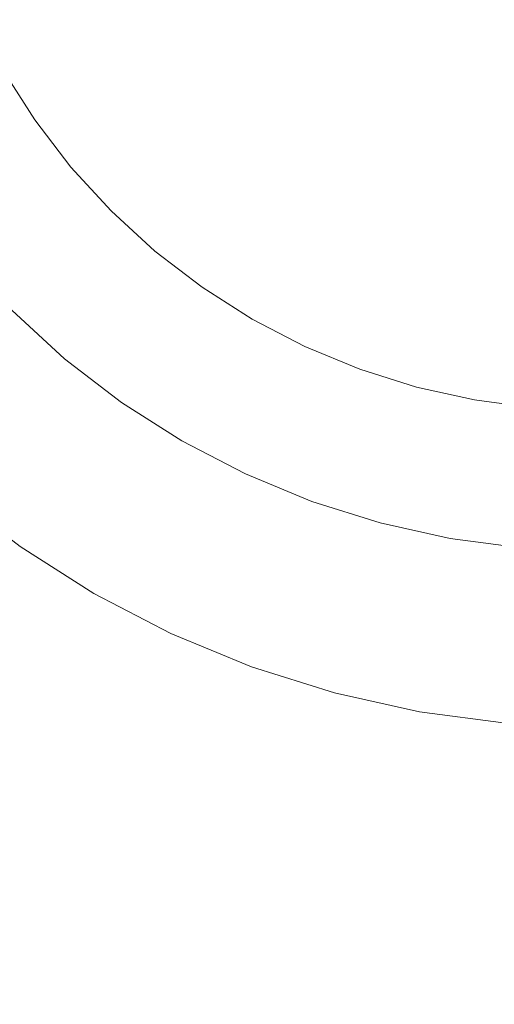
# Model space of a CAD drawing. Header units: millimetres. Extents: x -148 to 148, y -92 to 92.
# Tile 40 of 49: x 81.96 to 88.62, y 46.11 to 59.93. Entities that reach past the tile are written whole.
import ezdxf

# ---------------------------------------------------------------- set-up
doc = ezdxf.new("R2010")
doc.units = ezdxf.units.MM
doc.header["$LTSCALE"] = 25.4
doc.layers.add('Lighting-Moving Light', color=7, linetype='Continuous', lineweight=5, true_color=0x000000)

# ---------------------------------------------------------------- blocks, each defined once
blk = doc.blocks.new('Group-1')
at = {"layer": 'Lighting-Moving Light', "color": 7, "linetype": 'Continuous', "lineweight": 5, "transparency": 33554687}
for points in [[(-1905.589, -1205.846, -16.5), (-2119.658, -1205.846, -16.5), (-2119.658, -1379.915, -16.5), (-1905.589, -1379.915, -16.5)], [(-2116.123, -1209.38, -108.466), (-1909.124, -1209.38, -108.466), (-1909.124, -1376.38, -108.466), (-2116.123, -1376.38, -108.466)]]:
    blk.add_3dface(points, dxfattribs=at)
for points, invisible_edges in [([(-1935.312, -1234.797, -16.465), (-1935.779, -1233.669, -16.465), (-1936.146, -1232.504, -16.465), (-1922.623, -1228.88, -16.465)], 12), ([(-1934.092, -1236.91, -16.465), (-1934.748, -1235.88, -16.465), (-1935.312, -1234.797, -16.465), (-1922.623, -1228.88, -16.465)], 12), ([(-1932.523, -1238.78, -16.465), (-1933.348, -1237.879, -16.465), (-1934.092, -1236.91, -16.465), (-1922.623, -1228.88, -16.465)], 12), ([(-1930.654, -1240.348, -16.465), (-1931.623, -1239.605, -16.465), (-1932.523, -1238.78, -16.465), (-1922.623, -1228.88, -16.465)], 12), ([(-1931.284, -1232.919, 0.035), (-1930.899, -1233.658, 0.035), (-1930.451, -1234.361, 0.035), (-1922.623, -1228.88, 0.035)], 12), ([(-1928.54, -1241.569, -16.465), (-1929.623, -1241.005, -16.465), (-1930.654, -1240.348, -16.465), (-1922.623, -1228.88, -16.465)], 12), ([(-1930.451, -1234.361, 0.035), (-1929.944, -1235.023, 0.035), (-1929.38, -1235.637, 0.035), (-1922.623, -1228.88, 0.035)], 12), ([(-1929.38, -1235.637, 0.035), (-1928.766, -1236.2, 0.035), (-1928.104, -1236.708, 0.035), (-1922.623, -1228.88, 0.035)], 12), ([(-1926.247, -1242.403, -16.465), (-1927.412, -1242.036, -16.465), (-1928.54, -1241.569, -16.465), (-1922.623, -1228.88, -16.465)], 12), ([(-1928.104, -1236.708, 0.035), (-1927.401, -1237.156, 0.035), (-1926.662, -1237.541, 0.035), (-1922.623, -1228.88, 0.035)], 12), ([(-1926.662, -1237.541, 0.035), (-1925.892, -1237.86, 0.035), (-1925.097, -1238.111, 0.035), (-1922.623, -1228.88, 0.035)], 12), ([(-1923.844, -1242.827, -16.465), (-1925.055, -1242.668, -16.465), (-1926.247, -1242.403, -16.465), (-1922.623, -1228.88, -16.465)], 12), ([(-1925.097, -1238.111, 0.035), (-1924.283, -1238.291, 0.035), (-1923.456, -1238.4, 0.035), (-1922.623, -1228.88, 0.035)], 12), ([(-1930.586, -1234.456, 0.028), (-1931.042, -1233.741, 0.028), (-1931.184, -1233.823, 0.007), (-1930.721, -1234.55, 0.007)], 15), ([(-1930.451, -1234.361, 0.035), (-1930.899, -1233.658, 0.035), (-1931.042, -1233.741, 0.028), (-1930.586, -1234.456, 0.028)], 14), ([(-1930.07, -1235.129, 0.028), (-1930.586, -1234.456, 0.028), (-1930.721, -1234.55, 0.007), (-1930.196, -1235.234, 0.007)], 15), ([(-1929.944, -1235.023, 0.035), (-1930.451, -1234.361, 0.035), (-1930.586, -1234.456, 0.028), (-1930.07, -1235.129, 0.028)], 14), ([(-1930.196, -1235.234, 0.007), (-1930.721, -1234.55, 0.007), (-1930.853, -1234.643, -0.027), (-1930.32, -1235.338, -0.027)], 15), ([(-1930.441, -1235.44, -0.074), (-1930.983, -1234.734, -0.074), (-1931.109, -1234.822, -0.134), (-1930.559, -1235.539, -0.134)], 15), ([(-1930.32, -1235.338, -0.027), (-1930.853, -1234.643, -0.027), (-1930.983, -1234.734, -0.074), (-1930.441, -1235.44, -0.074)], 15), ([(-1930.559, -1235.539, -0.134), (-1931.109, -1234.822, -0.134), (-1931.231, -1234.907, -0.206), (-1930.673, -1235.635, -0.206)], 15), ([(-1929.38, -1235.637, 0.035), (-1929.944, -1235.023, 0.035), (-1930.07, -1235.129, 0.028), (-1929.497, -1235.754, 0.028)], 14), ([(-1929.497, -1235.754, 0.028), (-1930.07, -1235.129, 0.028), (-1930.196, -1235.234, 0.007), (-1929.613, -1235.87, 0.007)], 15), ([(-1929.613, -1235.87, 0.007), (-1930.196, -1235.234, 0.007), (-1930.32, -1235.338, -0.027), (-1929.728, -1235.985, -0.027)], 15), ([(-1929.84, -1236.097, -0.074), (-1930.441, -1235.44, -0.074), (-1930.559, -1235.539, -0.134), (-1929.949, -1236.205, -0.134)], 15), ([(-1929.728, -1235.985, -0.027), (-1930.32, -1235.338, -0.027), (-1930.441, -1235.44, -0.074), (-1929.84, -1236.097, -0.074)], 15), ([(-1929.949, -1236.205, -0.134), (-1930.559, -1235.539, -0.134), (-1930.673, -1235.635, -0.206), (-1930.054, -1236.31, -0.206)], 15), ([(-1930.054, -1236.31, -0.206), (-1930.673, -1235.635, -0.206), (-1930.782, -1235.726, -0.291), (-1930.154, -1236.411, -0.291)], 15), ([(-1928.766, -1236.2, 0.035), (-1929.38, -1235.637, 0.035), (-1929.497, -1235.754, 0.028), (-1928.872, -1236.327, 0.028)], 14), ([(-1930.249, -1236.506, -0.387), (-1930.885, -1235.812, -0.387), (-1930.981, -1235.893, -0.494), (-1930.338, -1236.595, -0.494)], 15), ([(-1930.154, -1236.411, -0.291), (-1930.782, -1235.726, -0.291), (-1930.885, -1235.812, -0.387), (-1930.249, -1236.506, -0.387)], 15), ([(-1928.872, -1236.327, 0.028), (-1929.497, -1235.754, 0.028), (-1929.613, -1235.87, 0.007), (-1928.977, -1236.453, 0.007)], 15), ([(-1930.421, -1236.678, -0.611), (-1931.071, -1235.969, -0.611), (-1931.153, -1236.037, -0.737), (-1930.497, -1236.753, -0.737)], 15), ([(-1930.338, -1236.595, -0.494), (-1930.981, -1235.893, -0.494), (-1931.071, -1235.969, -0.611), (-1930.421, -1236.678, -0.611)], 15), ([(-1929.081, -1236.577, -0.027), (-1929.728, -1235.985, -0.027), (-1929.84, -1236.097, -0.074), (-1929.183, -1236.698, -0.074)], 15), ([(-1928.977, -1236.453, 0.007), (-1929.613, -1235.87, 0.007), (-1929.728, -1235.985, -0.027), (-1929.081, -1236.577, -0.027)], 15), ([(-1930.564, -1236.821, -0.872), (-1931.226, -1236.099, -0.872), (-1931.291, -1236.153, -1.014), (-1930.624, -1236.881, -1.014)], 15), ([(-1930.497, -1236.753, -0.737), (-1931.153, -1236.037, -0.737), (-1931.226, -1236.099, -0.872), (-1930.564, -1236.821, -0.872)], 15), ([(-1929.183, -1236.698, -0.074), (-1929.84, -1236.097, -0.074), (-1929.949, -1236.205, -0.134), (-1929.282, -1236.816, -0.134)], 15), ([(-1930.624, -1236.881, -1.014), (-1931.291, -1236.153, -1.014), (-1931.347, -1236.2, -1.162), (-1930.676, -1236.932, -1.162)], 15), ([(-1929.282, -1236.816, -0.134), (-1929.949, -1236.205, -0.134), (-1930.054, -1236.31, -0.206), (-1929.378, -1236.93, -0.206)], 15), ([(-1928.104, -1236.708, 0.035), (-1928.766, -1236.2, 0.035), (-1928.872, -1236.327, 0.028), (-1928.199, -1236.843, 0.028)], 14), ([(-1929.469, -1237.039, -0.291), (-1930.154, -1236.411, -0.291), (-1930.249, -1236.506, -0.387), (-1929.556, -1237.142, -0.387)], 15), ([(-1929.378, -1236.93, -0.206), (-1930.054, -1236.31, -0.206), (-1930.154, -1236.411, -0.291), (-1929.469, -1237.039, -0.291)], 15), ([(-1928.199, -1236.843, 0.028), (-1928.872, -1236.327, 0.028), (-1928.977, -1236.453, 0.007), (-1928.293, -1236.978, 0.007)], 15), ([(-1929.556, -1237.142, -0.387), (-1930.249, -1236.506, -0.387), (-1930.338, -1236.595, -0.494), (-1929.637, -1237.238, -0.494)], 15), ([(-1928.293, -1236.978, 0.007), (-1928.977, -1236.453, 0.007), (-1929.081, -1236.577, -0.027), (-1928.386, -1237.11, -0.027)], 15), ([(-1929.712, -1237.328, -0.611), (-1930.421, -1236.678, -0.611), (-1930.497, -1236.753, -0.737), (-1929.78, -1237.41, -0.737)], 15), ([(-1929.637, -1237.238, -0.494), (-1930.338, -1236.595, -0.494), (-1930.421, -1236.678, -0.611), (-1929.712, -1237.328, -0.611)], 15), ([(-1928.386, -1237.11, -0.027), (-1929.081, -1236.577, -0.027), (-1929.183, -1236.698, -0.074), (-1928.477, -1237.24, -0.074)], 15), ([(-1929.842, -1237.483, -0.872), (-1930.564, -1236.821, -0.872), (-1930.624, -1236.881, -1.014), (-1929.897, -1237.548, -1.014)], 15), ([(-1929.78, -1237.41, -0.737), (-1930.497, -1236.753, -0.737), (-1930.564, -1236.821, -0.872), (-1929.842, -1237.483, -0.872)], 15), ([(-1928.565, -1237.366, -0.134), (-1929.282, -1236.816, -0.134), (-1929.378, -1236.93, -0.206), (-1928.65, -1237.488, -0.206)], 15), ([(-1928.477, -1237.24, -0.074), (-1929.183, -1236.698, -0.074), (-1929.282, -1236.816, -0.134), (-1928.565, -1237.366, -0.134)], 15), ([(-1927.401, -1237.156, 0.035), (-1928.104, -1236.708, 0.035), (-1928.199, -1236.843, 0.028), (-1927.484, -1237.299, 0.028)], 14), ([(-1929.943, -1237.604, -1.162), (-1930.676, -1236.932, -1.162), (-1930.718, -1236.975, -1.316), (-1929.982, -1237.65, -1.316)], 15), ([(-1929.897, -1237.548, -1.014), (-1930.624, -1236.881, -1.014), (-1930.676, -1236.932, -1.162), (-1929.943, -1237.604, -1.162)], 15), ([(-1928.65, -1237.488, -0.206), (-1929.378, -1236.93, -0.206), (-1929.469, -1237.039, -0.291), (-1928.732, -1237.604, -0.291)], 15), ([(-1927.484, -1237.299, 0.028), (-1928.199, -1236.843, 0.028), (-1928.293, -1236.978, 0.007), (-1927.566, -1237.441, 0.007)], 15), ([(-1932.523, -1238.78, -16.465), (-1931.623, -1239.605, -16.465), (-1930.034, -1237.712, -1.637), (-1930.775, -1237.032, -1.637)], 10), ([(-1930.012, -1237.686, -1.475), (-1930.751, -1237.008, -1.475), (-1930.775, -1237.032, -1.637), (-1930.034, -1237.712, -1.637)], 11), ([(-1929.982, -1237.65, -1.316), (-1930.718, -1236.975, -1.316), (-1930.751, -1237.008, -1.475), (-1930.012, -1237.686, -1.475)], 15), ([(-1928.732, -1237.604, -0.291), (-1929.469, -1237.039, -0.291), (-1929.556, -1237.142, -0.387), (-1928.809, -1237.714, -0.387)], 15), ([(-1927.566, -1237.441, 0.007), (-1928.293, -1236.978, 0.007), (-1928.386, -1237.11, -0.027), (-1927.647, -1237.581, -0.027)], 15), ([(-1928.881, -1237.818, -0.494), (-1929.637, -1237.238, -0.494), (-1929.712, -1237.328, -0.611), (-1928.949, -1237.913, -0.611)], 15), ([(-1928.809, -1237.714, -0.387), (-1929.556, -1237.142, -0.387), (-1929.637, -1237.238, -0.494), (-1928.881, -1237.818, -0.494)], 15), ([(-1927.726, -1237.718, -0.074), (-1928.477, -1237.24, -0.074), (-1928.565, -1237.366, -0.134), (-1927.803, -1237.852, -0.134)], 15), ([(-1927.647, -1237.581, -0.027), (-1928.386, -1237.11, -0.027), (-1928.477, -1237.24, -0.074), (-1927.726, -1237.718, -0.074)], 15), ([(-1926.662, -1237.541, 0.035), (-1927.401, -1237.156, 0.035), (-1927.484, -1237.299, 0.028), (-1926.732, -1237.691, 0.028)], 14), ([(-1928.949, -1237.913, -0.611), (-1929.712, -1237.328, -0.611), (-1929.78, -1237.41, -0.737), (-1929.01, -1238.001, -0.737)], 15), ([(-1927.803, -1237.852, -0.134), (-1928.565, -1237.366, -0.134), (-1928.65, -1237.488, -0.206), (-1927.877, -1237.98, -0.206)], 15), ([(-1926.732, -1237.691, 0.028), (-1927.484, -1237.299, 0.028), (-1927.566, -1237.441, 0.007), (-1926.801, -1237.839, 0.007)], 15), ([(-1929.065, -1238.08, -0.872), (-1929.842, -1237.483, -0.872), (-1929.897, -1237.548, -1.014), (-1929.113, -1238.149, -1.014)], 15), ([(-1929.01, -1238.001, -0.737), (-1929.78, -1237.41, -0.737), (-1929.842, -1237.483, -0.872), (-1929.065, -1238.08, -0.872)], 15), ([(-1927.877, -1237.98, -0.206), (-1928.65, -1237.488, -0.206), (-1928.732, -1237.604, -0.291), (-1927.948, -1238.103, -0.291)], 15), ([(-1926.801, -1237.839, 0.007), (-1927.566, -1237.441, 0.007), (-1927.647, -1237.581, -0.027), (-1926.869, -1237.986, -0.027)], 15), ([(-1929.19, -1238.258, -1.316), (-1929.982, -1237.65, -1.316), (-1930.012, -1237.686, -1.475), (-1929.217, -1238.296, -1.475)], 15), ([(-1929.155, -1238.208, -1.162), (-1929.943, -1237.604, -1.162), (-1929.982, -1237.65, -1.316), (-1929.19, -1238.258, -1.316)], 15), ([(-1929.113, -1238.149, -1.014), (-1929.897, -1237.548, -1.014), (-1929.943, -1237.604, -1.162), (-1929.155, -1238.208, -1.162)], 15), ([(-1927.948, -1238.103, -0.291), (-1928.732, -1237.604, -0.291), (-1928.809, -1237.714, -0.387), (-1928.016, -1238.22, -0.387)], 15), ([(-1926.869, -1237.986, -0.027), (-1927.647, -1237.581, -0.027), (-1927.726, -1237.718, -0.074), (-1926.936, -1238.129, -0.074)], 15), ([(-1925.892, -1237.86, 0.035), (-1926.662, -1237.541, 0.035), (-1926.732, -1237.691, 0.028), (-1925.948, -1238.015, 0.028)], 14), ([(-1931.623, -1239.605, -16.465), (-1930.654, -1240.348, -16.465), (-1929.236, -1238.324, -1.637), (-1930.034, -1237.712, -1.637)], 10), ([(-1929.217, -1238.296, -1.475), (-1930.012, -1237.686, -1.475), (-1930.034, -1237.712, -1.637), (-1929.236, -1238.324, -1.637)], 11), ([(-1928.016, -1238.22, -0.387), (-1928.809, -1237.714, -0.387), (-1928.881, -1237.818, -0.494), (-1928.079, -1238.329, -0.494)], 15), ([(-1926.936, -1238.129, -0.074), (-1927.726, -1237.718, -0.074), (-1927.803, -1237.852, -0.134), (-1927.001, -1238.269, -0.134)], 15), ([(-1925.948, -1238.015, 0.028), (-1926.732, -1237.691, 0.028), (-1926.801, -1237.839, 0.007), (-1926.004, -1238.169, 0.007)], 15), ([(-1928.137, -1238.43, -0.611), (-1928.949, -1237.913, -0.611), (-1929.01, -1238.001, -0.737), (-1928.191, -1238.523, -0.737)], 15), ([(-1928.079, -1238.329, -0.494), (-1928.881, -1237.818, -0.494), (-1928.949, -1237.913, -0.611), (-1928.137, -1238.43, -0.611)], 15), ([(-1927.001, -1238.269, -0.134), (-1927.803, -1237.852, -0.134), (-1927.877, -1237.98, -0.206), (-1927.064, -1238.404, -0.206)], 15), ([(-1926.004, -1238.169, 0.007), (-1926.801, -1237.839, 0.007), (-1926.869, -1237.986, -0.027), (-1926.06, -1238.321, -0.027)], 15), ([(-1925.097, -1238.111, 0.035), (-1925.892, -1237.86, 0.035), (-1925.948, -1238.015, 0.028), (-1925.139, -1238.27, 0.028)], 14), ([(-1928.191, -1238.523, -0.737), (-1929.01, -1238.001, -0.737), (-1929.065, -1238.08, -0.872), (-1928.239, -1238.606, -0.872)], 15), ([(-1927.064, -1238.404, -0.206), (-1927.877, -1237.98, -0.206), (-1927.948, -1238.103, -0.291), (-1927.124, -1238.532, -0.291)], 15), ([(-1926.06, -1238.321, -0.027), (-1926.869, -1237.986, -0.027), (-1926.936, -1238.129, -0.074), (-1926.114, -1238.47, -0.074)], 15), ([(-1925.139, -1238.27, 0.028), (-1925.948, -1238.015, 0.028), (-1926.004, -1238.169, 0.007), (-1925.182, -1238.429, 0.007)], 15), ([(-1928.317, -1238.742, -1.162), (-1929.155, -1238.208, -1.162), (-1929.19, -1238.258, -1.316), (-1928.347, -1238.794, -1.316)], 15), ([(-1928.281, -1238.679, -1.014), (-1929.113, -1238.149, -1.014), (-1929.155, -1238.208, -1.162), (-1928.317, -1238.742, -1.162)], 15), ([(-1928.239, -1238.606, -0.872), (-1929.065, -1238.08, -0.872), (-1929.113, -1238.149, -1.014), (-1928.281, -1238.679, -1.014)], 15), ([(-1927.124, -1238.532, -0.291), (-1927.948, -1238.103, -0.291), (-1928.016, -1238.22, -0.387), (-1927.181, -1238.654, -0.387)], 15), ([(-1926.114, -1238.47, -0.074), (-1926.936, -1238.129, -0.074), (-1927.001, -1238.269, -0.134), (-1926.167, -1238.615, -0.134)], 15), ([(-1925.182, -1238.429, 0.007), (-1926.004, -1238.169, 0.007), (-1926.06, -1238.321, -0.027), (-1925.224, -1238.585, -0.027)], 15), ([(-1924.283, -1238.291, 0.035), (-1925.097, -1238.111, 0.035), (-1925.139, -1238.27, 0.028), (-1924.312, -1238.454, 0.028)], 14), ([(-1930.654, -1240.348, -16.465), (-1929.623, -1241.005, -16.465), (-1928.388, -1238.864, -1.637), (-1929.236, -1238.324, -1.637)], 10), ([(-1928.371, -1238.835, -1.475), (-1929.217, -1238.296, -1.475), (-1929.236, -1238.324, -1.637), (-1928.388, -1238.864, -1.637)], 11), ([(-1928.347, -1238.794, -1.316), (-1929.19, -1238.258, -1.316), (-1929.217, -1238.296, -1.475), (-1928.371, -1238.835, -1.475)], 15), ([(-1927.234, -1238.769, -0.494), (-1928.079, -1238.329, -0.494), (-1928.137, -1238.43, -0.611), (-1927.284, -1238.875, -0.611)], 15), ([(-1927.181, -1238.654, -0.387), (-1928.016, -1238.22, -0.387), (-1928.079, -1238.329, -0.494), (-1927.234, -1238.769, -0.494)], 15), ([(-1926.167, -1238.615, -0.134), (-1927.001, -1238.269, -0.134), (-1927.064, -1238.404, -0.206), (-1926.217, -1238.754, -0.206)], 15), ([(-1925.224, -1238.585, -0.027), (-1926.06, -1238.321, -0.027), (-1926.114, -1238.47, -0.074), (-1925.265, -1238.738, -0.074)], 15), ([(-1924.312, -1238.454, 0.028), (-1925.139, -1238.27, 0.028), (-1925.182, -1238.429, 0.007), (-1924.34, -1238.615, 0.007)], 15), ([(-1923.456, -1238.4, 0.035), (-1924.283, -1238.291, 0.035), (-1924.312, -1238.454, 0.028), (-1923.471, -1238.564, 0.028)], 14), ([(-1927.284, -1238.875, -0.611), (-1928.137, -1238.43, -0.611), (-1928.191, -1238.523, -0.737), (-1927.329, -1238.971, -0.737)], 15), ([(-1926.217, -1238.754, -0.206), (-1927.064, -1238.404, -0.206), (-1927.124, -1238.532, -0.291), (-1926.266, -1238.888, -0.291)], 15), ([(-1925.265, -1238.738, -0.074), (-1926.114, -1238.47, -0.074), (-1926.167, -1238.615, -0.134), (-1925.305, -1238.887, -0.134)], 15), ([(-1924.34, -1238.615, 0.007), (-1925.182, -1238.429, 0.007), (-1925.224, -1238.585, -0.027), (-1924.368, -1238.775, -0.027)], 15), ([(-1923.471, -1238.564, 0.028), (-1924.312, -1238.454, 0.028), (-1924.34, -1238.615, 0.007), (-1923.485, -1238.728, 0.007)], 15), ([(-1927.37, -1239.058, -0.872), (-1928.239, -1238.606, -0.872), (-1928.281, -1238.679, -1.014), (-1927.405, -1239.135, -1.014)], 15), ([(-1927.329, -1238.971, -0.737), (-1928.191, -1238.523, -0.737), (-1928.239, -1238.606, -0.872), (-1927.37, -1239.058, -0.872)], 15), ([(-1926.266, -1238.888, -0.291), (-1927.124, -1238.532, -0.291), (-1927.181, -1238.654, -0.387), (-1926.312, -1239.014, -0.387)], 15), ([(-1925.305, -1238.887, -0.134), (-1926.167, -1238.615, -0.134), (-1926.217, -1238.754, -0.206), (-1925.343, -1239.03, -0.206)], 15), ([(-1924.368, -1238.775, -0.027), (-1925.224, -1238.585, -0.027), (-1925.265, -1238.738, -0.074), (-1924.396, -1238.931, -0.074)], 15), ([(-1923.485, -1238.728, 0.007), (-1924.34, -1238.615, 0.007), (-1924.368, -1238.775, -0.027), (-1923.499, -1238.889, -0.027)], 15), ([(-1927.436, -1239.201, -1.162), (-1928.317, -1238.742, -1.162), (-1928.347, -1238.794, -1.316), (-1927.461, -1239.255, -1.316)], 15), ([(-1927.405, -1239.135, -1.014), (-1928.281, -1238.679, -1.014), (-1928.317, -1238.742, -1.162), (-1927.436, -1239.201, -1.162)], 15), ([(-1926.312, -1239.014, -0.387), (-1927.181, -1238.654, -0.387), (-1927.234, -1238.769, -0.494), (-1926.355, -1239.133, -0.494)], 15), ([(-1925.343, -1239.03, -0.206), (-1926.217, -1238.754, -0.206), (-1926.266, -1238.888, -0.291), (-1925.38, -1239.167, -0.291)], 15), ([(-1924.396, -1238.931, -0.074), (-1925.265, -1238.738, -0.074), (-1925.305, -1238.887, -0.134), (-1924.422, -1239.082, -0.134)], 15), ([(-1929.623, -1241.005, -16.465), (-1928.54, -1241.569, -16.465), (-1927.496, -1239.329, -1.637), (-1928.388, -1238.864, -1.637)], 10), ([(-1927.481, -1239.298, -1.475), (-1928.371, -1238.835, -1.475), (-1928.388, -1238.864, -1.637), (-1927.496, -1239.329, -1.637)], 11), ([(-1927.461, -1239.255, -1.316), (-1928.347, -1238.794, -1.316), (-1928.371, -1238.835, -1.475), (-1927.481, -1239.298, -1.475)], 15), ([(-1926.395, -1239.243, -0.611), (-1927.284, -1238.875, -0.611), (-1927.329, -1238.971, -0.737), (-1926.432, -1239.343, -0.737)], 15), ([(-1926.355, -1239.133, -0.494), (-1927.234, -1238.769, -0.494), (-1927.284, -1238.875, -0.611), (-1926.395, -1239.243, -0.611)], 15), ([(-1925.38, -1239.167, -0.291), (-1926.266, -1238.888, -0.291), (-1926.312, -1239.014, -0.387), (-1925.415, -1239.297, -0.387)], 15), ([(-1924.422, -1239.082, -0.134), (-1925.305, -1238.887, -0.134), (-1925.343, -1239.03, -0.206), (-1924.448, -1239.228, -0.206)], 15), ([(-1923.499, -1238.889, -0.027), (-1924.368, -1238.775, -0.027), (-1924.396, -1238.931, -0.074), (-1923.513, -1239.047, -0.074)], 15), ([(-1926.432, -1239.343, -0.737), (-1927.329, -1238.971, -0.737), (-1927.37, -1239.058, -0.872), (-1926.464, -1239.433, -0.872)], 15), ([(-1925.415, -1239.297, -0.387), (-1926.312, -1239.014, -0.387), (-1926.355, -1239.133, -0.494), (-1925.447, -1239.419, -0.494)], 15), ([(-1924.448, -1239.228, -0.206), (-1925.343, -1239.03, -0.206), (-1925.38, -1239.167, -0.291), (-1924.473, -1239.368, -0.291)], 15), ([(-1923.513, -1239.047, -0.074), (-1924.396, -1238.931, -0.074), (-1924.422, -1239.082, -0.134), (-1923.526, -1239.2, -0.134)], 15), ([(-1926.493, -1239.513, -1.014), (-1927.405, -1239.135, -1.014), (-1927.436, -1239.201, -1.162), (-1926.518, -1239.581, -1.162)], 15), ([(-1926.464, -1239.433, -0.872), (-1927.37, -1239.058, -0.872), (-1927.405, -1239.135, -1.014), (-1926.493, -1239.513, -1.014)], 15), ([(-1925.447, -1239.419, -0.494), (-1926.355, -1239.133, -0.494), (-1926.395, -1239.243, -0.611), (-1925.478, -1239.532, -0.611)], 15), ([(-1924.473, -1239.368, -0.291), (-1925.38, -1239.167, -0.291), (-1925.415, -1239.297, -0.387), (-1924.496, -1239.501, -0.387)], 15), ([(-1923.526, -1239.2, -0.134), (-1924.422, -1239.082, -0.134), (-1924.448, -1239.228, -0.206), (-1923.539, -1239.348, -0.206)], 15), ([(-1926.555, -1239.682, -1.475), (-1927.481, -1239.298, -1.475), (-1927.496, -1239.329, -1.637), (-1926.566, -1239.714, -1.637)], 11), ([(-1926.539, -1239.637, -1.316), (-1927.461, -1239.255, -1.316), (-1927.481, -1239.298, -1.475), (-1926.555, -1239.682, -1.475)], 15), ([(-1926.518, -1239.581, -1.162), (-1927.436, -1239.201, -1.162), (-1927.461, -1239.255, -1.316), (-1926.539, -1239.637, -1.316)], 15), ([(-1925.478, -1239.532, -0.611), (-1926.395, -1239.243, -0.611), (-1926.432, -1239.343, -0.737), (-1925.505, -1239.635, -0.737)], 15), ([(-1924.496, -1239.501, -0.387), (-1925.415, -1239.297, -0.387), (-1925.447, -1239.419, -0.494), (-1924.518, -1239.625, -0.494)], 15), ([(-1923.539, -1239.348, -0.206), (-1924.448, -1239.228, -0.206), (-1924.473, -1239.368, -0.291), (-1923.552, -1239.49, -0.291)], 15), ([(-1928.54, -1241.569, -16.465), (-1927.412, -1242.036, -16.465), (-1926.566, -1239.714, -1.637), (-1927.496, -1239.329, -1.637)], 10), ([(-1925.53, -1239.728, -0.872), (-1926.464, -1239.433, -0.872), (-1926.493, -1239.513, -1.014), (-1925.552, -1239.81, -1.014)], 15), ([(-1925.505, -1239.635, -0.737), (-1926.432, -1239.343, -0.737), (-1926.464, -1239.433, -0.872), (-1925.53, -1239.728, -0.872)], 15), ([(-1924.518, -1239.625, -0.494), (-1925.447, -1239.419, -0.494), (-1925.478, -1239.532, -0.611), (-1924.538, -1239.74, -0.611)], 15), ([(-1923.552, -1239.49, -0.291), (-1924.473, -1239.368, -0.291), (-1924.496, -1239.501, -0.387), (-1923.563, -1239.624, -0.387)], 15), ([(-1925.571, -1239.88, -1.162), (-1926.518, -1239.581, -1.162), (-1926.539, -1239.637, -1.316), (-1925.586, -1239.938, -1.316)], 15), ([(-1925.552, -1239.81, -1.014), (-1926.493, -1239.513, -1.014), (-1926.518, -1239.581, -1.162), (-1925.571, -1239.88, -1.162)], 15), ([(-1924.538, -1239.74, -0.611), (-1925.478, -1239.532, -0.611), (-1925.505, -1239.635, -0.737), (-1924.557, -1239.845, -0.737)], 15), ([(-1923.563, -1239.624, -0.387), (-1924.496, -1239.501, -0.387), (-1924.518, -1239.625, -0.494), (-1923.574, -1239.749, -0.494)], 15), ([(-1927.412, -1242.036, -16.465), (-1926.247, -1242.403, -16.465), (-1925.607, -1240.016, -1.637), (-1926.566, -1239.714, -1.637)], 10), ([(-1925.599, -1239.983, -1.475), (-1926.555, -1239.682, -1.475), (-1926.566, -1239.714, -1.637), (-1925.607, -1240.016, -1.637)], 11), ([(-1925.586, -1239.938, -1.316), (-1926.539, -1239.637, -1.316), (-1926.555, -1239.682, -1.475), (-1925.599, -1239.983, -1.475)], 15), ([(-1924.574, -1239.94, -0.872), (-1925.53, -1239.728, -0.872), (-1925.552, -1239.81, -1.014), (-1924.588, -1240.023, -1.014)], 15), ([(-1924.557, -1239.845, -0.737), (-1925.505, -1239.635, -0.737), (-1925.53, -1239.728, -0.872), (-1924.574, -1239.94, -0.872)], 15), ([(-1923.574, -1239.749, -0.494), (-1924.518, -1239.625, -0.494), (-1924.538, -1239.74, -0.611), (-1923.585, -1239.866, -0.611)], 15), ([(-1924.588, -1240.023, -1.014), (-1925.552, -1239.81, -1.014), (-1925.571, -1239.88, -1.162), (-1924.601, -1240.095, -1.162)], 15), ([(-1923.594, -1239.972, -0.737), (-1924.557, -1239.845, -0.737), (-1924.574, -1239.94, -0.872), (-1923.602, -1240.068, -0.872)], 15), ([(-1923.585, -1239.866, -0.611), (-1924.538, -1239.74, -0.611), (-1924.557, -1239.845, -0.737), (-1923.594, -1239.972, -0.737)], 15), ([(-1924.62, -1240.2, -1.475), (-1925.599, -1239.983, -1.475), (-1925.607, -1240.016, -1.637), (-1924.625, -1240.234, -1.637)], 11), ([(-1924.611, -1240.154, -1.316), (-1925.586, -1239.938, -1.316), (-1925.599, -1239.983, -1.475), (-1924.62, -1240.2, -1.475)], 15), ([(-1924.601, -1240.095, -1.162), (-1925.571, -1239.88, -1.162), (-1925.586, -1239.938, -1.316), (-1924.611, -1240.154, -1.316)], 15), ([(-1923.602, -1240.068, -0.872), (-1924.574, -1239.94, -0.872), (-1924.588, -1240.023, -1.014), (-1923.61, -1240.152, -1.014)], 15), ([(-1926.247, -1242.403, -16.465), (-1925.055, -1242.668, -16.465), (-1924.625, -1240.234, -1.637), (-1925.607, -1240.016, -1.637)], 10), ([(-1923.616, -1240.224, -1.162), (-1924.601, -1240.095, -1.162), (-1924.611, -1240.154, -1.316), (-1923.621, -1240.284, -1.316)], 15), ([(-1923.61, -1240.152, -1.014), (-1924.588, -1240.023, -1.014), (-1924.601, -1240.095, -1.162), (-1923.616, -1240.224, -1.162)], 15), ([(-1925.055, -1242.668, -16.465), (-1923.844, -1242.827, -16.465), (-1923.628, -1240.365, -1.637), (-1924.625, -1240.234, -1.637)], 10), ([(-1923.625, -1240.331, -1.475), (-1924.62, -1240.2, -1.475), (-1924.625, -1240.234, -1.637), (-1923.628, -1240.365, -1.637)], 11), ([(-1923.621, -1240.284, -1.316), (-1924.611, -1240.154, -1.316), (-1924.62, -1240.2, -1.475), (-1923.625, -1240.331, -1.475)], 15)]:
    blk.add_3dface(points, dxfattribs=dict(at, invisible_edges=invisible_edges))
at = {"layer": 'Lighting-Moving Light', "color": 0, "flags": 1}
for tag in ['Yoke', 'Weight', 'Weight', 'Wattage', '3D_Symbol_Name', 'Candlepower', 'Body', 'Model_Name', 'Beam_Angle', 'Field_Angle', 'Remarks', 'Beam_Angle_2', 'Field_Angle_2', 'Num_Channels', 'Frame_Size', 'Device_Type', 'FixtureID', 'Frame_Size', 'Base', 'Lens', 'Inst_Type', 'Lamp']:
    blk.add_attdef(tag, (-2481.594, 128.93), '', height=0.18, dxfattribs=at)

msp = doc.modelspace()

# ---------------------------------------------------------------- block references
at = {"layer": 'Lighting-Moving Light', "color": 7, "transparency": 33554687}
msp.add_blockref('Group-1', (2012.623, 1292.88), dxfattribs=at)

doc.saveas('drawing.dxf')
